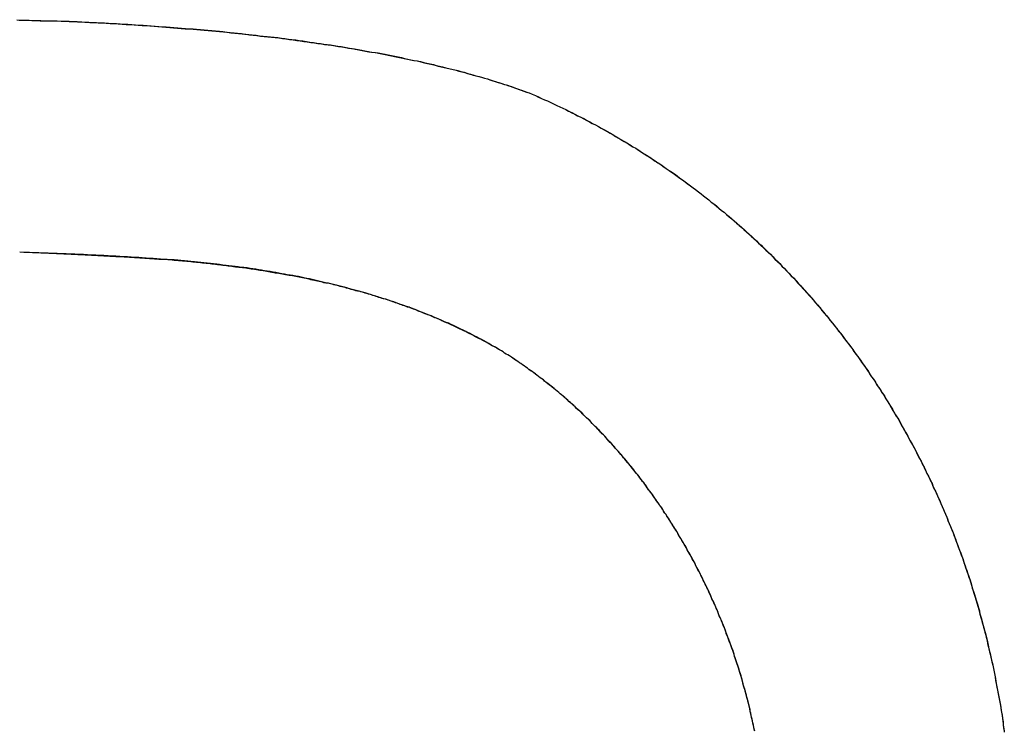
# Model space of a CAD drawing. Extents: x -55 to 3310, y -427 to 1727.
# Tile 57 of 79: x 997.82 to 1000.9, y 553.85 to 556.07. Entities that reach past the tile are written whole.
import ezdxf

# ---------------------------------------------------------------- set-up
doc = ezdxf.new("R2010")
doc.units = 0
doc.linetypes.add('DURCHGEHEND', pattern=[0])
doc.layers.add('KF_PASSIO_SUB_15_FRONT', color=7, linetype='DURCHGEHEND')

# ---------------------------------------------------------------- blocks, each defined once
blk = doc.blocks.new('KF_PASSIO_SUB_15_FRONT')
at = {"layer": 'KF_PASSIO_SUB_15_FRONT'}
for points in [[(-232.464, -365.691, 0), (-232.45, -365.691, 0), (-232.437, -365.691, 0), (-232.424, -365.692, 0), (-232.411, -365.692, 0), (-232.398, -365.693, 0), (-232.385, -365.693, 0), (-232.372, -365.693, 0), (-232.359, -365.694, 0), (-232.346, -365.694, 0), (-232.333, -365.695, 0), (-232.32, -365.695, 0), (-232.307, -365.696, 0), (-232.294, -365.696, 0), (-232.281, -365.697, 0), (-232.268, -365.697, 0), (-232.256, -365.698, 0), (-232.243, -365.699, 0), (-232.23, -365.699, 0), (-232.217, -365.7, 0), (-232.205, -365.7, 0), (-232.192, -365.701, 0), (-232.179, -365.702, 0), (-232.167, -365.702, 0), (-232.154, -365.703, 0), (-232.142, -365.704, 0), (-232.129, -365.705, 0), (-232.117, -365.705, 0), (-232.104, -365.706, 0), (-232.092, -365.707, 0), (-232.079, -365.708, 0), (-232.067, -365.708, 0), (-232.055, -365.709, 0), (-232.042, -365.71, 0), (-232.03, -365.711, 0), (-232.018, -365.712, 0), (-232.005, -365.713, 0), (-231.993, -365.714, 0), (-231.981, -365.715, 0), (-231.969, -365.716, 0), (-231.957, -365.717, 0), (-231.945, -365.718, 0), (-231.933, -365.719, 0), (-231.92, -365.72, 0), (-231.908, -365.721, 0), (-231.897, -365.722, 0), (-231.885, -365.723, 0), (-231.873, -365.724, 0), (-231.861, -365.725, 0), (-231.849, -365.726, 0), (-231.837, -365.727, 0), (-231.825, -365.728, 0), (-231.814, -365.729, 0), (-231.802, -365.731, 0), (-231.79, -365.732, 0), (-231.778, -365.733, 0), (-231.767, -365.734, 0), (-231.755, -365.735, 0), (-231.744, -365.737, 0), (-231.732, -365.738, 0), (-231.721, -365.739, 0), (-231.709, -365.741, 0), (-231.698, -365.742, 0), (-231.686, -365.743, 0), (-231.675, -365.745, 0), (-231.664, -365.746, 0), (-231.652, -365.747, 0), (-231.641, -365.749, 0), (-231.63, -365.75, 0), (-231.619, -365.752, 0), (-231.607, -365.753, 0), (-231.596, -365.755, 0), (-231.585, -365.756, 0), (-231.574, -365.758, 0), (-231.563, -365.759, 0), (-231.552, -365.761, 0), (-231.541, -365.762, 0), (-231.53, -365.764, 0), (-231.519, -365.765, 0), (-231.509, -365.767, 0), (-231.498, -365.769, 0), (-231.487, -365.77, 0), (-231.476, -365.772, 0), (-231.465, -365.774, 0), (-231.455, -365.775, 0), (-231.444, -365.777, 0), (-231.434, -365.779, 0), (-231.423, -365.78, 0), (-231.413, -365.782, 0), (-231.402, -365.784, 0), (-231.392, -365.786, 0), (-231.381, -365.788, 0), (-231.371, -365.79, 0), (-231.361, -365.791, 0), (-231.35, -365.793, 0), (-231.34, -365.795, 0), (-231.33, -365.797, 0), (-231.32, -365.799, 0), (-231.31, -365.801, 0), (-231.3, -365.803, 0), (-231.29, -365.805, 0), (-231.28, -365.807, 0), (-231.27, -365.809, 0), (-231.26, -365.811, 0), (-231.25, -365.813, 0), (-231.24, -365.815, 0), (-231.23, -365.817, 0), (-231.22, -365.819, 0), (-231.211, -365.821, 0), (-231.201, -365.824, 0), (-231.192, -365.826, 0), (-231.182, -365.828, 0), (-231.172, -365.83, 0), (-231.163, -365.832, 0), (-231.154, -365.835, 0), (-231.144, -365.837, 0), (-231.135, -365.839, 0), (-231.126, -365.841, 0), (-231.116, -365.844, 0), (-231.107, -365.846, 0), (-231.098, -365.848, 0), (-231.089, -365.851, 0), (-231.08, -365.853, 0), (-231.071, -365.855, 0), (-231.062, -365.858, 0), (-231.053, -365.86, 0), (-231.044, -365.863, 0), (-231.035, -365.865, 0), (-231.026, -365.868, 0), (-231.018, -365.87, 0), (-231.009, -365.873, 0), (-231, -365.875, 0), (-230.992, -365.878, 0), (-230.983, -365.881, 0), (-230.975, -365.883, 0), (-230.966, -365.886, 0), (-230.958, -365.888, 0), (-230.95, -365.891, 0), (-230.941, -365.894, 0), (-230.933, -365.897, 0), (-230.925, -365.899, 0), (-230.917, -365.902, 0), (-230.909, -365.905, 0), (-230.901, -365.908, 0), (-230.893, -365.91, 0), (-230.885, -365.913, 0), (-230.877, -365.916, 0), (-230.869, -365.919, 0)], [(-232.471, -365.69, 0), (-232.458, -365.691, 0), (-232.446, -365.691, 0), (-232.433, -365.691, 0), (-232.421, -365.692, 0), (-232.408, -365.692, 0), (-232.396, -365.692, 0), (-232.383, -365.693, 0), (-232.37, -365.693, 0), (-232.358, -365.694, 0), (-232.345, -365.694, 0), (-232.333, -365.695, 0), (-232.321, -365.695, 0), (-232.308, -365.695, 0), (-232.296, -365.696, 0), (-232.283, -365.696, 0), (-232.271, -365.697, 0), (-232.259, -365.698, 0), (-232.246, -365.698, 0), (-232.234, -365.699, 0), (-232.222, -365.699, 0), (-232.209, -365.7, 0), (-232.197, -365.7, 0), (-232.185, -365.701, 0), (-232.173, -365.702, 0), (-232.16, -365.702, 0), (-232.148, -365.703, 0), (-232.136, -365.704, 0), (-232.124, -365.704, 0), (-232.112, -365.705, 0), (-232.1, -365.706, 0), (-232.088, -365.707, 0), (-232.076, -365.707, 0), (-232.064, -365.708, 0), (-232.051, -365.709, 0), (-232.039, -365.71, 0), (-232.027, -365.711, 0), (-232.016, -365.712, 0), (-232.004, -365.712, 0), (-231.992, -365.713, 0), (-231.98, -365.714, 0), (-231.968, -365.715, 0), (-231.956, -365.716, 0), (-231.944, -365.717, 0), (-231.932, -365.718, 0), (-231.92, -365.719, 0), (-231.909, -365.72, 0), (-231.897, -365.721, 0), (-231.885, -365.722, 0), (-231.874, -365.723, 0), (-231.862, -365.724, 0), (-231.85, -365.725, 0), (-231.838, -365.726, 0), (-231.827, -365.727, 0), (-231.815, -365.729, 0), (-231.804, -365.73, 0), (-231.792, -365.731, 0), (-231.781, -365.732, 0), (-231.769, -365.733, 0), (-231.758, -365.735, 0), (-231.746, -365.736, 0), (-231.735, -365.737, 0), (-231.723, -365.738, 0), (-231.712, -365.74, 0), (-231.701, -365.741, 0), (-231.689, -365.742, 0), (-231.678, -365.744, 0), (-231.667, -365.745, 0), (-231.655, -365.746, 0), (-231.644, -365.748, 0), (-231.633, -365.749, 0), (-231.622, -365.751, 0), (-231.611, -365.752, 0), (-231.599, -365.753, 0), (-231.588, -365.755, 0), (-231.577, -365.756, 0), (-231.566, -365.758, 0), (-231.555, -365.76, 0), (-231.544, -365.761, 0), (-231.533, -365.763, 0), (-231.522, -365.764, 0), (-231.511, -365.766, 0), (-231.501, -365.768, 0), (-231.49, -365.769, 0), (-231.479, -365.771, 0), (-231.468, -365.773, 0), (-231.457, -365.774, 0), (-231.447, -365.776, 0), (-231.436, -365.778, 0), (-231.425, -365.78, 0), (-231.415, -365.781, 0), (-231.404, -365.783, 0), (-231.393, -365.785, 0), (-231.383, -365.787, 0), (-231.372, -365.789, 0), (-231.362, -365.791, 0), (-231.351, -365.792, 0), (-231.341, -365.794, 0), (-231.331, -365.796, 0), (-231.32, -365.798, 0), (-231.31, -365.8, 0), (-231.3, -365.802, 0), (-231.289, -365.804, 0), (-231.279, -365.806, 0), (-231.269, -365.808, 0), (-231.259, -365.811, 0), (-231.249, -365.813, 0), (-231.239, -365.815, 0), (-231.229, -365.817, 0), (-231.219, -365.819, 0), (-231.209, -365.821, 0), (-231.199, -365.824, 0), (-231.189, -365.826, 0), (-231.179, -365.828, 0), (-231.169, -365.83, 0), (-231.16, -365.833, 0), (-231.15, -365.835, 0), (-231.14, -365.837, 0), (-231.13, -365.84, 0), (-231.121, -365.842, 0), (-231.111, -365.845, 0), (-231.102, -365.847, 0), (-231.092, -365.849, 0), (-231.083, -365.852, 0), (-231.073, -365.854, 0), (-231.064, -365.857, 0), (-231.055, -365.86, 0), (-231.045, -365.862, 0), (-231.036, -365.865, 0), (-231.027, -365.867, 0), (-231.018, -365.87, 0), (-231.009, -365.873, 0), (-231, -365.875, 0), (-230.991, -365.878, 0), (-230.982, -365.881, 0), (-230.973, -365.884, 0), (-230.964, -365.886, 0), (-230.955, -365.889, 0), (-230.946, -365.892, 0), (-230.937, -365.895, 0), (-230.929, -365.898, 0), (-230.92, -365.901, 0), (-230.912, -365.904, 0), (-230.903, -365.907, 0), (-230.894, -365.91, 0), (-230.886, -365.913, 0), (-230.878, -365.916, 0), (-230.869, -365.919, 0)], [(-230.869, -365.919, 0), (-230.86, -365.923, 0), (-230.85, -365.927, 0), (-230.84, -365.932, 0), (-230.831, -365.936, 0), (-230.821, -365.94, 0), (-230.812, -365.944, 0), (-230.802, -365.949, 0), (-230.793, -365.953, 0), (-230.783, -365.958, 0), (-230.774, -365.962, 0), (-230.764, -365.967, 0), (-230.755, -365.971, 0), (-230.745, -365.976, 0), (-230.736, -365.981, 0), (-230.727, -365.985, 0), (-230.717, -365.99, 0), (-230.708, -365.995, 0), (-230.699, -366, 0), (-230.689, -366.005, 0), (-230.68, -366.009, 0), (-230.671, -366.014, 0), (-230.662, -366.019, 0), (-230.653, -366.024, 0), (-230.644, -366.029, 0), (-230.634, -366.034, 0), (-230.625, -366.039, 0), (-230.616, -366.045, 0), (-230.607, -366.05, 0), (-230.598, -366.055, 0), (-230.589, -366.06, 0), (-230.58, -366.066, 0), (-230.571, -366.071, 0), (-230.562, -366.076, 0), (-230.554, -366.082, 0), (-230.545, -366.087, 0), (-230.536, -366.092, 0), (-230.527, -366.098, 0), (-230.518, -366.104, 0), (-230.51, -366.109, 0), (-230.501, -366.115, 0), (-230.492, -366.12, 0), (-230.484, -366.126, 0), (-230.475, -366.132, 0), (-230.466, -366.137, 0), (-230.458, -366.143, 0), (-230.449, -366.149, 0), (-230.441, -366.155, 0), (-230.432, -366.161, 0), (-230.424, -366.167, 0), (-230.415, -366.173, 0), (-230.407, -366.179, 0), (-230.398, -366.185, 0), (-230.39, -366.191, 0), (-230.382, -366.197, 0), (-230.373, -366.203, 0), (-230.365, -366.209, 0), (-230.357, -366.215, 0), (-230.349, -366.221, 0), (-230.34, -366.228, 0), (-230.332, -366.234, 0), (-230.324, -366.24, 0), (-230.316, -366.247, 0), (-230.308, -366.253, 0), (-230.3, -366.26, 0), (-230.292, -366.266, 0), (-230.284, -366.272, 0), (-230.276, -366.279, 0), (-230.268, -366.286, 0), (-230.26, -366.292, 0), (-230.252, -366.299, 0), (-230.244, -366.305, 0), (-230.236, -366.312, 0), (-230.229, -366.319, 0), (-230.221, -366.326, 0), (-230.213, -366.332, 0), (-230.205, -366.339, 0), (-230.198, -366.346, 0), (-230.19, -366.353, 0), (-230.182, -366.36, 0), (-230.175, -366.367, 0), (-230.167, -366.374, 0), (-230.16, -366.381, 0), (-230.152, -366.388, 0), (-230.145, -366.395, 0), (-230.137, -366.402, 0), (-230.13, -366.409, 0), (-230.123, -366.416, 0), (-230.115, -366.423, 0), (-230.108, -366.431, 0), (-230.101, -366.438, 0), (-230.093, -366.445, 0), (-230.086, -366.452, 0), (-230.079, -366.46, 0), (-230.072, -366.467, 0), (-230.065, -366.475, 0), (-230.058, -366.482, 0), (-230.051, -366.489, 0), (-230.043, -366.497, 0), (-230.036, -366.505, 0), (-230.03, -366.512, 0), (-230.023, -366.52, 0), (-230.016, -366.527, 0), (-230.009, -366.535, 0), (-230.002, -366.543, 0), (-229.995, -366.55, 0), (-229.988, -366.558, 0), (-229.982, -366.566, 0), (-229.975, -366.574, 0), (-229.968, -366.581, 0), (-229.962, -366.589, 0), (-229.955, -366.597, 0), (-229.948, -366.605, 0), (-229.942, -366.613, 0), (-229.935, -366.621, 0), (-229.929, -366.629, 0), (-229.922, -366.637, 0), (-229.916, -366.645, 0), (-229.91, -366.653, 0), (-229.903, -366.661, 0), (-229.897, -366.669, 0), (-229.891, -366.677, 0), (-229.885, -366.686, 0), (-229.878, -366.694, 0), (-229.872, -366.702, 0), (-229.866, -366.71, 0), (-229.86, -366.718, 0), (-229.854, -366.727, 0), (-229.848, -366.735, 0), (-229.842, -366.743, 0), (-229.836, -366.752, 0), (-229.83, -366.76, 0), (-229.824, -366.769, 0), (-229.818, -366.777, 0), (-229.812, -366.786, 0), (-229.806, -366.794, 0), (-229.801, -366.803, 0), (-229.795, -366.811, 0), (-229.789, -366.82, 0), (-229.784, -366.829, 0), (-229.778, -366.837, 0), (-229.772, -366.846, 0), (-229.767, -366.855, 0), (-229.761, -366.863, 0), (-229.756, -366.872, 0), (-229.75, -366.881, 0), (-229.745, -366.89, 0), (-229.74, -366.898, 0), (-229.734, -366.907, 0), (-229.729, -366.916, 0), (-229.724, -366.925, 0), (-229.718, -366.934, 0), (-229.713, -366.943, 0), (-229.708, -366.952, 0), (-229.703, -366.961, 0), (-229.698, -366.97, 0), (-229.693, -366.979, 0), (-229.688, -366.988, 0), (-229.683, -366.997, 0), (-229.678, -367.006, 0), (-229.673, -367.015, 0), (-229.668, -367.024, 0), (-229.663, -367.033, 0), (-229.658, -367.043, 0), (-229.654, -367.052, 0), (-229.649, -367.061, 0), (-229.644, -367.07, 0), (-229.64, -367.08, 0), (-229.635, -367.089, 0), (-229.63, -367.098, 0), (-229.626, -367.108, 0), (-229.621, -367.117, 0), (-229.617, -367.126, 0), (-229.612, -367.136, 0), (-229.608, -367.145, 0), (-229.604, -367.155, 0), (-229.599, -367.164, 0), (-229.595, -367.173, 0), (-229.591, -367.183, 0), (-229.586, -367.193, 0), (-229.582, -367.202, 0), (-229.578, -367.212, 0), (-229.574, -367.221, 0), (-229.57, -367.231, 0), (-229.566, -367.24, 0), (-229.562, -367.25, 0), (-229.558, -367.26, 0), (-229.554, -367.269, 0), (-229.55, -367.279, 0), (-229.546, -367.289, 0), (-229.542, -367.299, 0), (-229.539, -367.308, 0), (-229.535, -367.318, 0), (-229.531, -367.328, 0), (-229.528, -367.338, 0), (-229.524, -367.348, 0), (-229.52, -367.357, 0), (-229.517, -367.367, 0), (-229.513, -367.377, 0), (-229.51, -367.387, 0), (-229.506, -367.397, 0), (-229.503, -367.407, 0), (-229.5, -367.417, 0), (-229.496, -367.427, 0), (-229.493, -367.437, 0), (-229.49, -367.447, 0), (-229.487, -367.457, 0), (-229.484, -367.467, 0), (-229.48, -367.477, 0), (-229.477, -367.487, 0), (-229.474, -367.497, 0), (-229.471, -367.507, 0), (-229.468, -367.517, 0), (-229.465, -367.528, 0), (-229.462, -367.538, 0), (-229.46, -367.548, 0), (-229.457, -367.558, 0), (-229.454, -367.568, 0), (-229.451, -367.579, 0), (-229.449, -367.589, 0), (-229.446, -367.599, 0), (-229.443, -367.609, 0), (-229.441, -367.62, 0), (-229.438, -367.63, 0), (-229.436, -367.64, 0), (-229.433, -367.651, 0), (-229.431, -367.661, 0), (-229.428, -367.671, 0), (-229.426, -367.682, 0), (-229.424, -367.692, 0), (-229.421, -367.702, 0), (-229.419, -367.713, 0), (-229.417, -367.723, 0), (-229.415, -367.734, 0), (-229.413, -367.744, 0), (-229.411, -367.755, 0), (-229.409, -367.765, 0), (-229.407, -367.776, 0), (-229.405, -367.786, 0), (-229.403, -367.797, 0), (-229.401, -367.807, 0), (-229.399, -367.818, 0), (-229.397, -367.828, 0), (-229.395, -367.839, 0), (-229.394, -367.849, 0), (-229.392, -367.86, 0), (-229.39, -367.871, 0), (-229.389, -367.881, 0), (-229.387, -367.892, 0), (-229.386, -367.903, 0), (-229.384, -367.913, 0)], [(-230.869, -365.919, 0), (-230.86, -365.923, 0), (-230.85, -365.927, 0), (-230.84, -365.931, 0), (-230.831, -365.936, 0), (-230.821, -365.94, 0), (-230.812, -365.944, 0), (-230.802, -365.949, 0), (-230.793, -365.953, 0), (-230.783, -365.958, 0), (-230.774, -365.962, 0), (-230.764, -365.967, 0), (-230.755, -365.971, 0), (-230.746, -365.976, 0), (-230.736, -365.98, 0), (-230.727, -365.985, 0), (-230.718, -365.99, 0), (-230.708, -365.995, 0), (-230.699, -365.999, 0), (-230.69, -366.004, 0), (-230.681, -366.009, 0), (-230.672, -366.014, 0), (-230.662, -366.019, 0), (-230.653, -366.024, 0), (-230.644, -366.029, 0), (-230.635, -366.034, 0), (-230.626, -366.039, 0), (-230.617, -366.044, 0), (-230.608, -366.049, 0), (-230.599, -366.055, 0), (-230.59, -366.06, 0), (-230.581, -366.065, 0), (-230.572, -366.071, 0), (-230.563, -366.076, 0), (-230.554, -366.081, 0), (-230.545, -366.087, 0), (-230.536, -366.092, 0), (-230.528, -366.098, 0), (-230.519, -366.103, 0), (-230.51, -366.109, 0), (-230.501, -366.114, 0), (-230.493, -366.12, 0), (-230.484, -366.126, 0), (-230.475, -366.131, 0), (-230.467, -366.137, 0), (-230.458, -366.143, 0), (-230.45, -366.149, 0), (-230.441, -366.155, 0), (-230.432, -366.161, 0), (-230.424, -366.166, 0), (-230.415, -366.172, 0), (-230.407, -366.178, 0), (-230.399, -366.184, 0), (-230.39, -366.191, 0), (-230.382, -366.197, 0), (-230.374, -366.203, 0), (-230.365, -366.209, 0), (-230.357, -366.215, 0), (-230.349, -366.221, 0), (-230.34, -366.228, 0), (-230.332, -366.234, 0), (-230.324, -366.24, 0), (-230.316, -366.247, 0), (-230.308, -366.253, 0), (-230.3, -366.26, 0), (-230.292, -366.266, 0), (-230.284, -366.273, 0), (-230.276, -366.279, 0), (-230.268, -366.286, 0), (-230.26, -366.292, 0), (-230.252, -366.299, 0), (-230.244, -366.306, 0), (-230.236, -366.312, 0), (-230.228, -366.319, 0), (-230.22, -366.326, 0), (-230.213, -366.333, 0), (-230.205, -366.339, 0), (-230.197, -366.346, 0), (-230.19, -366.353, 0), (-230.182, -366.36, 0), (-230.174, -366.367, 0), (-230.167, -366.374, 0), (-230.159, -366.381, 0), (-230.152, -366.388, 0), (-230.144, -366.395, 0), (-230.137, -366.403, 0), (-230.129, -366.41, 0), (-230.122, -366.417, 0), (-230.114, -366.424, 0), (-230.107, -366.431, 0), (-230.1, -366.439, 0), (-230.093, -366.446, 0), (-230.085, -366.453, 0), (-230.078, -366.461, 0), (-230.071, -366.468, 0), (-230.064, -366.476, 0), (-230.057, -366.483, 0), (-230.05, -366.491, 0), (-230.042, -366.498, 0), (-230.035, -366.506, 0), (-230.028, -366.513, 0), (-230.021, -366.521, 0), (-230.015, -366.529, 0), (-230.008, -366.536, 0), (-230.001, -366.544, 0), (-229.994, -366.552, 0), (-229.987, -366.559, 0), (-229.98, -366.567, 0), (-229.974, -366.575, 0), (-229.967, -366.583, 0), (-229.96, -366.591, 0), (-229.954, -366.599, 0), (-229.947, -366.607, 0), (-229.94, -366.615, 0), (-229.934, -366.623, 0), (-229.927, -366.631, 0), (-229.921, -366.639, 0), (-229.915, -366.647, 0), (-229.908, -366.655, 0), (-229.902, -366.663, 0), (-229.895, -366.671, 0), (-229.889, -366.679, 0), (-229.883, -366.688, 0), (-229.877, -366.696, 0), (-229.87, -366.704, 0), (-229.864, -366.713, 0), (-229.858, -366.721, 0), (-229.852, -366.729, 0), (-229.846, -366.738, 0), (-229.84, -366.746, 0), (-229.834, -366.754, 0), (-229.828, -366.763, 0), (-229.822, -366.771, 0), (-229.816, -366.78, 0), (-229.81, -366.788, 0), (-229.805, -366.797, 0), (-229.799, -366.806, 0), (-229.793, -366.814, 0), (-229.787, -366.823, 0), (-229.782, -366.832, 0), (-229.776, -366.84, 0), (-229.77, -366.849, 0), (-229.765, -366.858, 0), (-229.759, -366.866, 0), (-229.754, -366.875, 0), (-229.748, -366.884, 0), (-229.743, -366.893, 0), (-229.738, -366.902, 0), (-229.732, -366.911, 0), (-229.727, -366.92, 0), (-229.722, -366.929, 0), (-229.716, -366.937, 0), (-229.711, -366.946, 0), (-229.706, -366.955, 0), (-229.701, -366.965, 0), (-229.696, -366.974, 0), (-229.691, -366.983, 0), (-229.686, -366.992, 0), (-229.681, -367.001, 0), (-229.676, -367.01, 0), (-229.671, -367.019, 0), (-229.666, -367.028, 0), (-229.661, -367.038, 0), (-229.656, -367.047, 0), (-229.651, -367.056, 0), (-229.647, -367.065, 0), (-229.642, -367.075, 0), (-229.637, -367.084, 0), (-229.633, -367.093, 0), (-229.628, -367.103, 0), (-229.624, -367.112, 0), (-229.619, -367.121, 0), (-229.615, -367.131, 0), (-229.61, -367.14, 0), (-229.606, -367.15, 0), (-229.601, -367.159, 0), (-229.597, -367.169, 0), (-229.593, -367.178, 0), (-229.589, -367.188, 0), (-229.584, -367.197, 0), (-229.58, -367.207, 0), (-229.576, -367.216, 0), (-229.572, -367.226, 0), (-229.568, -367.236, 0), (-229.564, -367.245, 0), (-229.56, -367.255, 0), (-229.556, -367.265, 0), (-229.552, -367.274, 0), (-229.548, -367.284, 0), (-229.544, -367.294, 0), (-229.541, -367.304, 0), (-229.537, -367.313, 0), (-229.533, -367.323, 0), (-229.529, -367.333, 0), (-229.526, -367.343, 0), (-229.522, -367.353, 0), (-229.519, -367.363, 0), (-229.515, -367.372, 0), (-229.512, -367.382, 0), (-229.508, -367.392, 0), (-229.505, -367.402, 0), (-229.501, -367.412, 0), (-229.498, -367.422, 0), (-229.495, -367.432, 0), (-229.491, -367.442, 0), (-229.488, -367.452, 0), (-229.485, -367.462, 0), (-229.482, -367.472, 0), (-229.479, -367.482, 0), (-229.476, -367.492, 0), (-229.473, -367.502, 0), (-229.47, -367.513, 0), (-229.467, -367.523, 0), (-229.464, -367.533, 0), (-229.461, -367.543, 0), (-229.458, -367.553, 0), (-229.455, -367.563, 0), (-229.453, -367.574, 0), (-229.45, -367.584, 0), (-229.447, -367.594, 0), (-229.445, -367.604, 0), (-229.442, -367.614, 0), (-229.439, -367.625, 0), (-229.437, -367.635, 0), (-229.434, -367.645, 0), (-229.432, -367.656, 0), (-229.43, -367.666, 0), (-229.427, -367.676, 0), (-229.425, -367.687, 0), (-229.423, -367.697, 0), (-229.42, -367.707, 0), (-229.418, -367.718, 0), (-229.416, -367.728, 0), (-229.414, -367.739, 0), (-229.412, -367.749, 0), (-229.41, -367.759, 0), (-229.408, -367.77, 0), (-229.406, -367.78, 0), (-229.404, -367.791, 0), (-229.402, -367.801, 0), (-229.4, -367.812, 0), (-229.398, -367.822, 0), (-229.396, -367.833, 0), (-229.395, -367.843, 0), (-229.393, -367.854, 0), (-229.391, -367.864, 0), (-229.39, -367.875, 0), (-229.388, -367.885, 0), (-229.387, -367.896, 0), (-229.385, -367.907, 0), (-229.384, -367.917, 0)], [(-230.962, -366.722, 0), (-230.966, -366.72, 0), (-230.97, -366.717, 0), (-230.974, -366.715, 0), (-230.978, -366.712, 0), (-230.983, -366.71, 0), (-230.987, -366.708, 0), (-230.991, -366.705, 0), (-230.995, -366.703, 0), (-230.999, -366.701, 0), (-231.004, -366.698, 0), (-231.008, -366.696, 0), (-231.012, -366.694, 0), (-231.016, -366.692, 0), (-231.02, -366.689, 0), (-231.025, -366.687, 0), (-231.029, -366.685, 0), (-231.033, -366.683, 0), (-231.037, -366.681, 0), (-231.042, -366.678, 0), (-231.046, -366.676, 0), (-231.05, -366.674, 0), (-231.055, -366.672, 0), (-231.059, -366.67, 0), (-231.063, -366.668, 0), (-231.067, -366.665, 0), (-231.072, -366.663, 0), (-231.076, -366.661, 0), (-231.08, -366.659, 0), (-231.085, -366.657, 0), (-231.089, -366.655, 0), (-231.093, -366.653, 0), (-231.098, -366.651, 0), (-231.102, -366.649, 0), (-231.106, -366.647, 0), (-231.111, -366.645, 0), (-231.115, -366.643, 0), (-231.12, -366.641, 0), (-231.124, -366.639, 0), (-231.128, -366.637, 0), (-231.133, -366.635, 0), (-231.137, -366.633, 0), (-231.142, -366.631, 0), (-231.146, -366.629, 0), (-231.15, -366.627, 0), (-231.155, -366.625, 0), (-231.159, -366.623, 0), (-231.164, -366.622, 0), (-231.168, -366.62, 0), (-231.173, -366.618, 0), (-231.177, -366.616, 0), (-231.182, -366.614, 0), (-231.186, -366.612, 0), (-231.191, -366.61, 0), (-231.195, -366.609, 0), (-231.2, -366.607, 0), (-231.204, -366.605, 0), (-231.209, -366.603, 0), (-231.213, -366.602, 0), (-231.218, -366.6, 0), (-231.222, -366.598, 0), (-231.227, -366.596, 0), (-231.231, -366.595, 0), (-231.236, -366.593, 0), (-231.241, -366.591, 0), (-231.245, -366.589, 0), (-231.25, -366.588, 0), (-231.254, -366.586, 0), (-231.259, -366.584, 0), (-231.264, -366.583, 0), (-231.268, -366.581, 0), (-231.273, -366.58, 0), (-231.277, -366.578, 0), (-231.282, -366.576, 0), (-231.287, -366.575, 0), (-231.291, -366.573, 0), (-231.296, -366.572, 0), (-231.301, -366.57, 0), (-231.306, -366.568, 0), (-231.31, -366.567, 0), (-231.315, -366.565, 0), (-231.32, -366.564, 0), (-231.324, -366.562, 0), (-231.329, -366.561, 0), (-231.334, -366.559, 0), (-231.339, -366.558, 0), (-231.343, -366.556, 0), (-231.348, -366.555, 0), (-231.353, -366.553, 0), (-231.358, -366.552, 0), (-231.362, -366.55, 0), (-231.367, -366.549, 0), (-231.372, -366.548, 0), (-231.377, -366.546, 0), (-231.382, -366.545, 0), (-231.387, -366.543, 0), (-231.391, -366.542, 0), (-231.396, -366.541, 0), (-231.401, -366.539, 0), (-231.406, -366.538, 0), (-231.411, -366.537, 0), (-231.416, -366.535, 0), (-231.421, -366.534, 0), (-231.426, -366.533, 0), (-231.43, -366.531, 0), (-231.435, -366.53, 0), (-231.44, -366.529, 0), (-231.445, -366.527, 0), (-231.45, -366.526, 0), (-231.455, -366.525, 0), (-231.46, -366.524, 0), (-231.465, -366.522, 0), (-231.47, -366.521, 0), (-231.475, -366.52, 0), (-231.48, -366.519, 0), (-231.485, -366.517, 0), (-231.49, -366.516, 0), (-231.495, -366.515, 0), (-231.5, -366.514, 0), (-231.505, -366.513, 0), (-231.511, -366.512, 0), (-231.516, -366.51, 0), (-231.521, -366.509, 0), (-231.526, -366.508, 0), (-231.531, -366.507, 0), (-231.536, -366.506, 0), (-231.541, -366.505, 0), (-231.547, -366.504, 0), (-231.552, -366.503, 0), (-231.557, -366.501, 0), (-231.562, -366.5, 0), (-231.567, -366.499, 0), (-231.573, -366.498, 0), (-231.578, -366.497, 0), (-231.583, -366.496, 0), (-231.588, -366.495, 0), (-231.594, -366.494, 0), (-231.599, -366.493, 0), (-231.604, -366.492, 0), (-231.609, -366.491, 0), (-231.615, -366.49, 0), (-231.62, -366.489, 0), (-231.625, -366.488, 0), (-231.631, -366.487, 0), (-231.636, -366.486, 0), (-231.641, -366.485, 0), (-231.647, -366.484, 0), (-231.652, -366.483, 0), (-231.657, -366.482, 0), (-231.663, -366.482, 0), (-231.668, -366.481, 0), (-231.674, -366.48, 0), (-231.679, -366.479, 0), (-231.684, -366.478, 0), (-231.69, -366.477, 0), (-231.695, -366.476, 0), (-231.701, -366.475, 0), (-231.706, -366.474, 0), (-231.711, -366.474, 0), (-231.717, -366.473, 0), (-231.722, -366.472, 0), (-231.728, -366.471, 0), (-231.733, -366.47, 0), (-231.739, -366.47, 0), (-231.744, -366.469, 0), (-231.75, -366.468, 0), (-231.755, -366.467, 0), (-231.76, -366.466, 0), (-231.766, -366.466, 0), (-231.771, -366.465, 0), (-231.777, -366.464, 0), (-231.782, -366.463, 0), (-231.788, -366.463, 0), (-231.794, -366.462, 0), (-231.799, -366.461, 0), (-231.805, -366.46, 0), (-231.81, -366.46, 0), (-231.816, -366.459, 0), (-231.822, -366.458, 0), (-231.827, -366.458, 0), (-231.833, -366.457, 0), (-231.839, -366.456, 0), (-231.844, -366.456, 0), (-231.85, -366.455, 0), (-231.856, -366.454, 0), (-231.862, -366.454, 0), (-231.867, -366.453, 0), (-231.873, -366.452, 0), (-231.879, -366.452, 0), (-231.885, -366.451, 0), (-231.891, -366.451, 0), (-231.897, -366.45, 0), (-231.903, -366.449, 0), (-231.909, -366.449, 0), (-231.915, -366.448, 0), (-231.921, -366.448, 0), (-231.927, -366.447, 0), (-231.934, -366.446, 0), (-231.94, -366.446, 0), (-231.946, -366.445, 0), (-231.953, -366.445, 0), (-231.959, -366.444, 0), (-231.966, -366.444, 0), (-231.972, -366.443, 0), (-231.979, -366.443, 0), (-231.985, -366.442, 0), (-231.992, -366.441, 0), (-231.999, -366.441, 0), (-232.006, -366.44, 0), (-232.013, -366.44, 0), (-232.02, -366.439, 0), (-232.027, -366.439, 0), (-232.034, -366.438, 0), (-232.041, -366.438, 0), (-232.049, -366.437, 0), (-232.056, -366.437, 0), (-232.064, -366.436, 0), (-232.071, -366.436, 0), (-232.079, -366.435, 0), (-232.087, -366.435, 0), (-232.095, -366.434, 0), (-232.103, -366.434, 0), (-232.111, -366.433, 0), (-232.119, -366.433, 0), (-232.127, -366.432, 0), (-232.136, -366.432, 0), (-232.145, -366.431, 0), (-232.153, -366.431, 0), (-232.162, -366.431, 0), (-232.171, -366.43, 0), (-232.18, -366.43, 0), (-232.189, -366.429, 0), (-232.199, -366.429, 0), (-232.208, -366.428, 0), (-232.218, -366.428, 0), (-232.228, -366.427, 0), (-232.238, -366.427, 0), (-232.248, -366.426, 0), (-232.258, -366.426, 0), (-232.269, -366.425, 0), (-232.28, -366.425, 0), (-232.29, -366.424, 0), (-232.301, -366.424, 0), (-232.313, -366.423, 0), (-232.324, -366.423, 0), (-232.335, -366.422, 0), (-232.347, -366.422, 0), (-232.359, -366.421, 0), (-232.371, -366.421, 0), (-232.384, -366.42, 0), (-232.396, -366.42, 0), (-232.409, -366.419, 0), (-232.422, -366.419, 0), (-232.435, -366.418, 0), (-232.449, -366.418, 0), (-232.462, -366.417, 0)], [(-230.962, -366.722, 0), (-230.968, -366.718, 0), (-230.975, -366.714, 0), (-230.982, -366.71, 0), (-230.989, -366.706, 0), (-230.996, -366.702, 0), (-231.003, -366.698, 0), (-231.01, -366.694, 0), (-231.018, -366.69, 0), (-231.025, -366.686, 0), (-231.032, -366.682, 0), (-231.039, -366.679, 0), (-231.047, -366.675, 0), (-231.054, -366.671, 0), (-231.061, -366.668, 0), (-231.069, -366.664, 0), (-231.076, -366.66, 0), (-231.083, -366.657, 0), (-231.091, -366.653, 0), (-231.098, -366.65, 0), (-231.106, -366.646, 0), (-231.113, -366.643, 0), (-231.121, -366.639, 0), (-231.129, -366.636, 0), (-231.136, -366.633, 0), (-231.144, -366.629, 0), (-231.152, -366.626, 0), (-231.159, -366.623, 0), (-231.167, -366.62, 0), (-231.175, -366.616, 0), (-231.182, -366.613, 0), (-231.19, -366.61, 0), (-231.198, -366.607, 0), (-231.206, -366.604, 0), (-231.214, -366.601, 0), (-231.221, -366.598, 0), (-231.229, -366.595, 0), (-231.237, -366.592, 0), (-231.245, -366.589, 0), (-231.253, -366.586, 0), (-231.261, -366.583, 0), (-231.269, -366.581, 0), (-231.277, -366.578, 0), (-231.285, -366.575, 0), (-231.293, -366.572, 0), (-231.301, -366.57, 0), (-231.309, -366.567, 0), (-231.317, -366.564, 0), (-231.325, -366.562, 0), (-231.333, -366.559, 0), (-231.341, -366.557, 0), (-231.349, -366.554, 0), (-231.357, -366.552, 0), (-231.365, -366.549, 0), (-231.373, -366.547, 0), (-231.382, -366.544, 0), (-231.39, -366.542, 0), (-231.398, -366.54, 0), (-231.406, -366.537, 0), (-231.414, -366.535, 0), (-231.423, -366.533, 0), (-231.431, -366.531, 0), (-231.439, -366.528, 0), (-231.447, -366.526, 0), (-231.456, -366.524, 0), (-231.464, -366.522, 0), (-231.472, -366.52, 0), (-231.481, -366.518, 0), (-231.489, -366.516, 0), (-231.497, -366.514, 0), (-231.506, -366.512, 0), (-231.514, -366.51, 0), (-231.523, -366.508, 0), (-231.531, -366.506, 0), (-231.539, -366.504, 0), (-231.548, -366.502, 0), (-231.556, -366.5, 0), (-231.565, -366.499, 0), (-231.574, -366.497, 0), (-231.582, -366.495, 0), (-231.591, -366.493, 0), (-231.599, -366.492, 0), (-231.608, -366.49, 0), (-231.617, -366.488, 0), (-231.626, -366.487, 0), (-231.634, -366.485, 0), (-231.643, -366.484, 0), (-231.652, -366.482, 0), (-231.661, -366.48, 0), (-231.67, -366.479, 0), (-231.679, -366.477, 0), (-231.688, -366.476, 0), (-231.697, -366.475, 0), (-231.706, -366.473, 0), (-231.715, -366.472, 0), (-231.724, -366.47, 0), (-231.733, -366.469, 0), (-231.742, -366.468, 0), (-231.751, -366.466, 0), (-231.761, -366.465, 0), (-231.77, -366.464, 0), (-231.779, -366.462, 0), (-231.789, -366.461, 0), (-231.798, -366.46, 0), (-231.808, -366.459, 0), (-231.817, -366.458, 0), (-231.827, -366.457, 0), (-231.837, -366.455, 0), (-231.846, -366.454, 0), (-231.856, -366.453, 0), (-231.866, -366.452, 0), (-231.876, -366.451, 0), (-231.886, -366.45, 0), (-231.896, -366.449, 0), (-231.906, -366.448, 0), (-231.916, -366.447, 0), (-231.927, -366.446, 0), (-231.937, -366.445, 0), (-231.947, -366.444, 0), (-231.958, -366.443, 0), (-231.968, -366.442, 0), (-231.979, -366.441, 0), (-231.99, -366.441, 0), (-232.001, -366.44, 0), (-232.011, -366.439, 0), (-232.022, -366.438, 0), (-232.033, -366.437, 0), (-232.045, -366.436, 0), (-232.056, -366.436, 0), (-232.067, -366.435, 0), (-232.079, -366.434, 0), (-232.09, -366.433, 0), (-232.102, -366.433, 0), (-232.114, -366.432, 0), (-232.125, -366.431, 0), (-232.137, -366.431, 0), (-232.149, -366.43, 0), (-232.162, -366.429, 0), (-232.174, -366.429, 0), (-232.186, -366.428, 0), (-232.199, -366.427, 0), (-232.211, -366.427, 0), (-232.224, -366.426, 0), (-232.237, -366.426, 0), (-232.25, -366.425, 0), (-232.263, -366.424, 0), (-232.277, -366.424, 0), (-232.29, -366.423, 0), (-232.304, -366.423, 0), (-232.317, -366.422, 0), (-232.331, -366.422, 0), (-232.345, -366.421, 0), (-232.359, -366.421, 0), (-232.373, -366.42, 0), (-232.388, -366.42, 0), (-232.402, -366.419, 0), (-232.417, -366.419, 0), (-232.432, -366.418, 0), (-232.447, -366.418, 0), (-232.462, -366.417, 0)], [(-230.165, -367.913, 0), (-230.166, -367.907, 0), (-230.167, -367.901, 0), (-230.168, -367.895, 0), (-230.17, -367.888, 0), (-230.171, -367.882, 0), (-230.172, -367.876, 0), (-230.174, -367.87, 0), (-230.175, -367.864, 0), (-230.177, -367.857, 0), (-230.178, -367.851, 0), (-230.18, -367.845, 0), (-230.181, -367.839, 0), (-230.183, -367.832, 0), (-230.184, -367.826, 0), (-230.186, -367.82, 0), (-230.187, -367.814, 0), (-230.189, -367.808, 0), (-230.19, -367.801, 0), (-230.192, -367.795, 0), (-230.194, -367.789, 0), (-230.195, -367.783, 0), (-230.197, -367.777, 0), (-230.199, -367.771, 0), (-230.201, -367.764, 0), (-230.202, -367.758, 0), (-230.204, -367.752, 0), (-230.206, -367.746, 0), (-230.208, -367.74, 0), (-230.21, -367.734, 0), (-230.212, -367.727, 0), (-230.213, -367.721, 0), (-230.215, -367.715, 0), (-230.217, -367.709, 0), (-230.219, -367.703, 0), (-230.221, -367.697, 0), (-230.223, -367.691, 0), (-230.225, -367.685, 0), (-230.227, -367.679, 0), (-230.229, -367.673, 0), (-230.231, -367.667, 0), (-230.233, -367.66, 0), (-230.236, -367.654, 0), (-230.238, -367.648, 0), (-230.24, -367.642, 0), (-230.242, -367.636, 0), (-230.244, -367.63, 0), (-230.246, -367.624, 0), (-230.249, -367.618, 0), (-230.251, -367.612, 0), (-230.253, -367.606, 0), (-230.256, -367.6, 0), (-230.258, -367.594, 0), (-230.26, -367.588, 0), (-230.263, -367.582, 0), (-230.265, -367.576, 0), (-230.267, -367.57, 0), (-230.27, -367.564, 0), (-230.272, -367.558, 0), (-230.275, -367.553, 0), (-230.277, -367.547, 0), (-230.28, -367.541, 0), (-230.282, -367.535, 0), (-230.285, -367.529, 0), (-230.287, -367.523, 0), (-230.29, -367.517, 0), (-230.292, -367.511, 0), (-230.295, -367.505, 0), (-230.298, -367.5, 0), (-230.3, -367.494, 0), (-230.303, -367.488, 0), (-230.306, -367.482, 0), (-230.308, -367.476, 0), (-230.311, -367.47, 0), (-230.314, -367.465, 0), (-230.317, -367.459, 0), (-230.319, -367.453, 0), (-230.322, -367.447, 0), (-230.325, -367.442, 0), (-230.328, -367.436, 0), (-230.331, -367.43, 0), (-230.334, -367.424, 0), (-230.336, -367.419, 0), (-230.339, -367.413, 0), (-230.342, -367.407, 0), (-230.345, -367.402, 0), (-230.348, -367.396, 0), (-230.351, -367.39, 0), (-230.354, -367.385, 0), (-230.357, -367.379, 0), (-230.36, -367.373, 0), (-230.363, -367.368, 0), (-230.366, -367.362, 0), (-230.369, -367.356, 0), (-230.373, -367.351, 0), (-230.376, -367.345, 0), (-230.379, -367.34, 0), (-230.382, -367.334, 0), (-230.385, -367.329, 0), (-230.388, -367.323, 0), (-230.392, -367.318, 0), (-230.395, -367.312, 0), (-230.398, -367.307, 0), (-230.401, -367.301, 0), (-230.405, -367.296, 0), (-230.408, -367.29, 0), (-230.411, -367.285, 0), (-230.415, -367.279, 0), (-230.418, -367.274, 0), (-230.421, -367.268, 0), (-230.425, -367.263, 0), (-230.428, -367.258, 0), (-230.432, -367.252, 0), (-230.435, -367.247, 0), (-230.439, -367.242, 0), (-230.442, -367.236, 0), (-230.446, -367.231, 0), (-230.449, -367.226, 0), (-230.453, -367.22, 0), (-230.456, -367.215, 0), (-230.46, -367.21, 0), (-230.463, -367.204, 0), (-230.467, -367.199, 0), (-230.471, -367.194, 0), (-230.474, -367.189, 0), (-230.478, -367.184, 0), (-230.482, -367.178, 0), (-230.485, -367.173, 0), (-230.489, -367.168, 0), (-230.493, -367.163, 0), (-230.496, -367.158, 0), (-230.5, -367.153, 0), (-230.504, -367.148, 0), (-230.508, -367.142, 0), (-230.511, -367.137, 0), (-230.515, -367.132, 0), (-230.519, -367.127, 0), (-230.523, -367.122, 0), (-230.527, -367.117, 0), (-230.531, -367.112, 0), (-230.535, -367.107, 0), (-230.539, -367.102, 0), (-230.542, -367.097, 0), (-230.546, -367.092, 0), (-230.55, -367.087, 0), (-230.554, -367.083, 0), (-230.558, -367.078, 0), (-230.562, -367.073, 0), (-230.566, -367.068, 0), (-230.57, -367.063, 0), (-230.575, -367.058, 0), (-230.579, -367.053, 0), (-230.583, -367.049, 0), (-230.587, -367.044, 0), (-230.591, -367.039, 0), (-230.595, -367.034, 0), (-230.599, -367.03, 0), (-230.603, -367.025, 0), (-230.608, -367.02, 0), (-230.612, -367.015, 0), (-230.616, -367.011, 0), (-230.62, -367.006, 0), (-230.624, -367.002, 0), (-230.629, -366.997, 0), (-230.633, -366.992, 0), (-230.637, -366.988, 0), (-230.642, -366.983, 0), (-230.646, -366.979, 0), (-230.65, -366.974, 0), (-230.655, -366.97, 0), (-230.659, -366.965, 0), (-230.663, -366.961, 0), (-230.668, -366.956, 0), (-230.672, -366.952, 0), (-230.677, -366.947, 0), (-230.681, -366.943, 0), (-230.685, -366.939, 0), (-230.69, -366.934, 0), (-230.694, -366.93, 0), (-230.699, -366.926, 0), (-230.703, -366.921, 0), (-230.708, -366.917, 0), (-230.712, -366.913, 0), (-230.717, -366.908, 0), (-230.722, -366.904, 0), (-230.726, -366.9, 0), (-230.731, -366.896, 0), (-230.735, -366.892, 0), (-230.74, -366.887, 0), (-230.745, -366.883, 0), (-230.749, -366.879, 0), (-230.754, -366.875, 0), (-230.759, -366.871, 0), (-230.763, -366.867, 0), (-230.768, -366.863, 0), (-230.773, -366.859, 0), (-230.777, -366.855, 0), (-230.782, -366.851, 0), (-230.787, -366.847, 0), (-230.792, -366.843, 0), (-230.797, -366.839, 0), (-230.801, -366.835, 0), (-230.806, -366.831, 0), (-230.811, -366.827, 0), (-230.816, -366.824, 0), (-230.821, -366.82, 0), (-230.825, -366.816, 0), (-230.83, -366.812, 0), (-230.835, -366.809, 0), (-230.84, -366.805, 0), (-230.845, -366.801, 0), (-230.85, -366.797, 0), (-230.855, -366.794, 0), (-230.86, -366.79, 0), (-230.865, -366.786, 0), (-230.87, -366.783, 0), (-230.875, -366.779, 0), (-230.88, -366.776, 0), (-230.885, -366.772, 0), (-230.89, -366.769, 0), (-230.895, -366.765, 0), (-230.9, -366.762, 0), (-230.905, -366.758, 0), (-230.91, -366.755, 0), (-230.915, -366.751, 0), (-230.92, -366.748, 0), (-230.925, -366.745, 0), (-230.931, -366.741, 0), (-230.936, -366.738, 0), (-230.941, -366.735, 0), (-230.946, -366.732, 0), (-230.951, -366.728, 0), (-230.956, -366.725, 0), (-230.962, -366.722, 0)], [(-230.164, -367.914, 0), (-230.166, -367.908, 0), (-230.167, -367.902, 0), (-230.168, -367.896, 0), (-230.17, -367.889, 0), (-230.171, -367.883, 0), (-230.172, -367.877, 0), (-230.174, -367.871, 0), (-230.175, -367.865, 0), (-230.176, -367.858, 0), (-230.178, -367.852, 0), (-230.179, -367.846, 0), (-230.181, -367.84, 0), (-230.182, -367.834, 0), (-230.184, -367.827, 0), (-230.185, -367.821, 0), (-230.187, -367.815, 0), (-230.189, -367.809, 0), (-230.19, -367.803, 0), (-230.192, -367.796, 0), (-230.193, -367.79, 0), (-230.195, -367.784, 0), (-230.197, -367.778, 0), (-230.199, -367.772, 0), (-230.2, -367.766, 0), (-230.202, -367.759, 0), (-230.204, -367.753, 0), (-230.206, -367.747, 0), (-230.207, -367.741, 0), (-230.209, -367.735, 0), (-230.211, -367.729, 0), (-230.213, -367.723, 0), (-230.215, -367.716, 0), (-230.217, -367.71, 0), (-230.219, -367.704, 0), (-230.221, -367.698, 0), (-230.223, -367.692, 0), (-230.225, -367.686, 0), (-230.227, -367.68, 0), (-230.229, -367.674, 0), (-230.231, -367.668, 0), (-230.233, -367.662, 0), (-230.235, -367.656, 0), (-230.237, -367.65, 0), (-230.239, -367.644, 0), (-230.242, -367.638, 0), (-230.244, -367.632, 0), (-230.246, -367.626, 0), (-230.248, -367.62, 0), (-230.25, -367.614, 0), (-230.253, -367.608, 0), (-230.255, -367.602, 0), (-230.257, -367.596, 0), (-230.26, -367.59, 0), (-230.262, -367.584, 0), (-230.264, -367.578, 0), (-230.267, -367.572, 0), (-230.269, -367.566, 0), (-230.272, -367.56, 0), (-230.274, -367.554, 0), (-230.277, -367.548, 0), (-230.279, -367.542, 0), (-230.282, -367.536, 0), (-230.284, -367.53, 0), (-230.287, -367.524, 0), (-230.289, -367.518, 0), (-230.292, -367.513, 0), (-230.294, -367.507, 0), (-230.297, -367.501, 0), (-230.3, -367.495, 0), (-230.302, -367.489, 0), (-230.305, -367.483, 0), (-230.308, -367.478, 0), (-230.31, -367.472, 0), (-230.313, -367.466, 0), (-230.316, -367.46, 0), (-230.319, -367.454, 0), (-230.321, -367.449, 0), (-230.324, -367.443, 0), (-230.327, -367.437, 0), (-230.33, -367.431, 0), (-230.333, -367.426, 0), (-230.336, -367.42, 0), (-230.339, -367.414, 0), (-230.342, -367.409, 0), (-230.345, -367.403, 0), (-230.348, -367.397, 0), (-230.35, -367.391, 0), (-230.353, -367.386, 0), (-230.357, -367.38, 0), (-230.36, -367.375, 0), (-230.363, -367.369, 0), (-230.366, -367.363, 0), (-230.369, -367.358, 0), (-230.372, -367.352, 0), (-230.375, -367.347, 0), (-230.378, -367.341, 0), (-230.381, -367.335, 0), (-230.385, -367.33, 0), (-230.388, -367.324, 0), (-230.391, -367.319, 0), (-230.394, -367.313, 0), (-230.397, -367.308, 0), (-230.401, -367.302, 0), (-230.404, -367.297, 0), (-230.407, -367.291, 0), (-230.411, -367.286, 0), (-230.414, -367.28, 0), (-230.417, -367.275, 0), (-230.421, -367.27, 0), (-230.424, -367.264, 0), (-230.428, -367.259, 0), (-230.431, -367.253, 0), (-230.434, -367.248, 0), (-230.438, -367.243, 0), (-230.441, -367.237, 0), (-230.445, -367.232, 0), (-230.448, -367.227, 0), (-230.452, -367.221, 0), (-230.455, -367.216, 0), (-230.459, -367.211, 0), (-230.463, -367.206, 0), (-230.466, -367.2, 0), (-230.47, -367.195, 0), (-230.473, -367.19, 0), (-230.477, -367.185, 0), (-230.481, -367.179, 0), (-230.484, -367.174, 0), (-230.488, -367.169, 0), (-230.492, -367.164, 0), (-230.496, -367.159, 0), (-230.499, -367.154, 0), (-230.503, -367.148, 0), (-230.507, -367.143, 0), (-230.511, -367.138, 0), (-230.515, -367.133, 0), (-230.518, -367.128, 0), (-230.522, -367.123, 0), (-230.526, -367.118, 0), (-230.53, -367.113, 0), (-230.534, -367.108, 0), (-230.538, -367.103, 0), (-230.542, -367.098, 0), (-230.546, -367.093, 0), (-230.55, -367.088, 0), (-230.554, -367.083, 0), (-230.558, -367.078, 0), (-230.562, -367.074, 0), (-230.566, -367.069, 0), (-230.57, -367.064, 0), (-230.574, -367.059, 0), (-230.578, -367.054, 0), (-230.582, -367.049, 0), (-230.586, -367.045, 0), (-230.59, -367.04, 0), (-230.594, -367.035, 0), (-230.599, -367.03, 0), (-230.603, -367.026, 0), (-230.607, -367.021, 0), (-230.611, -367.016, 0), (-230.615, -367.012, 0), (-230.62, -367.007, 0), (-230.624, -367.002, 0), (-230.628, -366.998, 0), (-230.632, -366.993, 0), (-230.637, -366.988, 0), (-230.641, -366.984, 0), (-230.645, -366.979, 0), (-230.65, -366.975, 0), (-230.654, -366.97, 0), (-230.658, -366.966, 0), (-230.663, -366.961, 0), (-230.667, -366.957, 0), (-230.672, -366.952, 0), (-230.676, -366.948, 0), (-230.68, -366.943, 0), (-230.685, -366.939, 0), (-230.689, -366.935, 0), (-230.694, -366.93, 0), (-230.698, -366.926, 0), (-230.703, -366.922, 0), (-230.707, -366.917, 0), (-230.712, -366.913, 0), (-230.717, -366.909, 0), (-230.721, -366.905, 0), (-230.726, -366.9, 0), (-230.73, -366.896, 0), (-230.735, -366.892, 0), (-230.74, -366.888, 0), (-230.744, -366.884, 0), (-230.749, -366.88, 0), (-230.754, -366.875, 0), (-230.758, -366.871, 0), (-230.763, -366.867, 0), (-230.768, -366.863, 0), (-230.772, -366.859, 0), (-230.777, -366.855, 0), (-230.782, -366.851, 0), (-230.787, -366.847, 0), (-230.791, -366.843, 0), (-230.796, -366.839, 0), (-230.801, -366.835, 0), (-230.806, -366.832, 0), (-230.811, -366.828, 0), (-230.816, -366.824, 0), (-230.82, -366.82, 0), (-230.825, -366.816, 0), (-230.83, -366.812, 0), (-230.835, -366.809, 0), (-230.84, -366.805, 0), (-230.845, -366.801, 0), (-230.85, -366.798, 0), (-230.855, -366.794, 0), (-230.86, -366.79, 0), (-230.865, -366.787, 0), (-230.87, -366.783, 0), (-230.875, -366.779, 0), (-230.88, -366.776, 0), (-230.885, -366.772, 0), (-230.89, -366.769, 0), (-230.895, -366.765, 0), (-230.9, -366.762, 0), (-230.905, -366.758, 0), (-230.91, -366.755, 0), (-230.915, -366.752, 0), (-230.92, -366.748, 0), (-230.925, -366.745, 0), (-230.931, -366.741, 0), (-230.936, -366.738, 0), (-230.941, -366.735, 0), (-230.946, -366.732, 0), (-230.951, -366.728, 0), (-230.956, -366.725, 0), (-230.962, -366.722, 0)]]:
    blk.add_polyline3d(points, dxfattribs=at)

msp = doc.modelspace()

# ---------------------------------------------------------------- block references
at = {"layer": 'KF_PASSIO_SUB_15_FRONT'}
msp.add_blockref('KF_PASSIO_SUB_15_FRONT', (1230.2834, 921.7627), dxfattribs=at)

doc.saveas('drawing.dxf')
